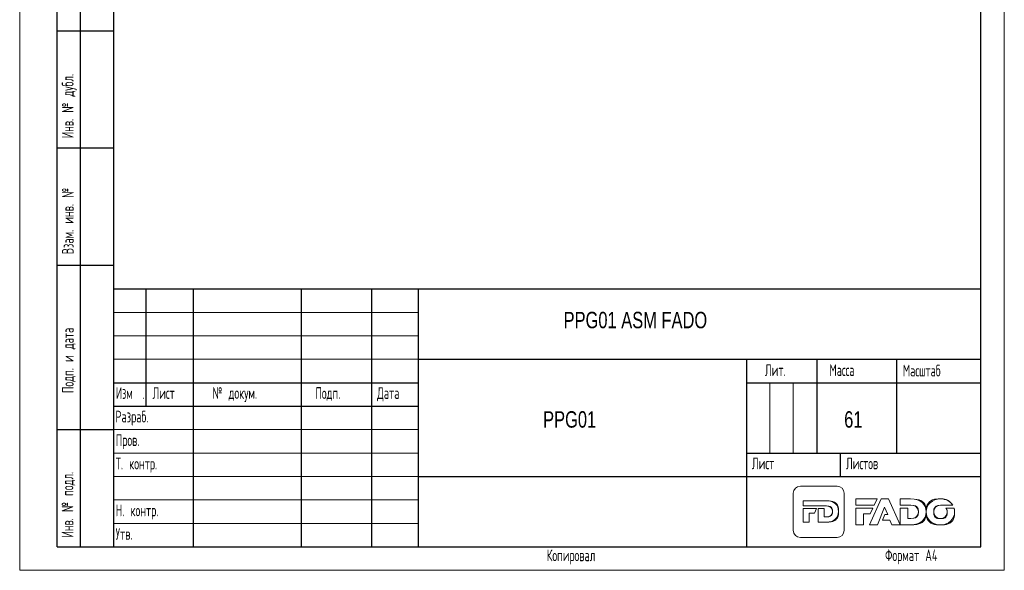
# Model space of a CAD drawing. Header units: millimetres. Extents: x 0 to 210, y 0 to 297.
# Tile 1 of 8: x 0 to 210, y 0 to 117. Entities that reach past the tile are written whole.
import ezdxf

# ---------------------------------------------------------------- set-up
doc = ezdxf.new("R2010")
doc.units = ezdxf.units.MM
doc.layers.add('ОСЕВЫЕ', color=7, linetype='Continuous')
doc.styles.add('SLDTEXTSTYLE0', font='TXT', dxfattribs={"width": 0.75})
doc.styles.add('SLDTEXTSTYLE1', font='TXT', dxfattribs={"width": 0.605, "bigfont": 'bigfont'})
doc.styles.add('SLDTEXTSTYLE2', font='TXT', dxfattribs={"width": 0.582204, "bigfont": 'bigfont'})
doc.styles.add('SLDTEXTSTYLE3', font='TXT', dxfattribs={"width": 0.582204})

# ---------------------------------------------------------------- blocks, each defined once
blk = doc.blocks.new('logo+banner')
at = {"color": 179, "linetype": 'Continuous', "lineweight": 18}
for p, q in [((1554, 1821), (251, 1821)), ((1554, 1821), (251, 1821)), ((0, 1568), (0, 253)), ((0, 1568), (0, 253)), ((1805, 253), (1805, 1568)), ((1805, 253), (1805, 1568)), ((355, 1118), (355, 1303)), ((355, 1303), (889, 1303)), ((355, 1118), (355, 1303)), ((355, 1303), (889, 1303)), ((1098, 1118), (355, 1118)), ((1098, 1118), (355, 1118)), ((889, 1303), (1180, 1303)), ((889, 1303), (1180, 1303)), ((1106, 1118), (1098, 1118)), ((1106, 1118), (1098, 1118)), ((1183, 1118), (1106, 1118)), ((1183, 1118), (1106, 1118)), ((2976, 1370), (2227, 1370)), ((2227, 1370), (2227, 1145)), ((2976, 1370), (2227, 1370)), ((2227, 1370), (2227, 1145)), ((2227, 1145), (2876, 1145)), ((2227, 1145), (2876, 1145)), ((3118, 1376), (2703, 446)), ((3118, 1376), (2703, 446)), ((2876, 1145), (2976, 1370)), ((2876, 1145), (2976, 1370)), ((2987, 446), (3247, 1073)), ((2987, 446), (3247, 1073)), ((3379, 1376), (3118, 1376)), ((3379, 1376), (3118, 1376)), ((3247, 1073), (3355, 810)), ((3247, 1073), (3355, 810)), ((3795, 446), (3379, 1376)), ((3795, 446), (3379, 1376)), ((4171, 1370), (3795, 1370)), ((3795, 1370), (3795, 1145)), ((4171, 1370), (3795, 1370)), ((3795, 1370), (3795, 1145)), ((3795, 1145), (4146, 1145)), ((3795, 1145), (4146, 1145)), ((4146, 1145), (4176, 1145)), ((4146, 1145), (4176, 1145)), ((5228, 1147), (5665, 1147)), ((5228, 1147), (5665, 1147)), ((355, 542), (355, 1032)), ((355, 1032), (824, 1032)), ((355, 542), (355, 1032)), ((355, 1032), (824, 1032)), ((753, 866), (564, 866)), ((564, 866), (564, 542)), ((753, 866), (564, 866)), ((564, 866), (564, 542)), ((824, 1032), (753, 866)), ((824, 1032), (753, 866)), ((889, 542), (889, 1032)), ((889, 1032), (1098, 1032)), ((889, 542), (889, 1032)), ((889, 1032), (1098, 1032)), ((1098, 1032), (1098, 729)), ((1098, 1032), (1098, 729)), ((1098, 729), (1183, 729)), ((1098, 729), (1183, 729)), ((2831, 1046), (2227, 1046)), ((2227, 1046), (2227, 446)), ((2831, 1046), (2227, 1046)), ((2227, 1046), (2227, 446)), ((2497, 446), (2497, 835)), ((2497, 835), (2737, 835)), ((2497, 446), (2497, 835)), ((2497, 835), (2737, 835)), ((2737, 835), (2831, 1046)), ((2737, 835), (2831, 1046)), ((3250, 810), (3168, 611)), ((3250, 810), (3168, 611)), ((3355, 810), (3250, 810)), ((3355, 810), (3250, 810)), ((4065, 1046), (3795, 1046)), ((3795, 1046), (3795, 446)), ((4065, 1046), (3795, 1046)), ((3795, 1046), (3795, 446)), ((4065, 673), (4065, 1046)), ((4065, 673), (4065, 1046)), ((5714, 1045), (5427, 1045)), ((5714, 1045), (5427, 1045)), ((564, 542), (355, 542)), ((564, 542), (355, 542)), ((1175, 542), (889, 542)), ((1175, 542), (889, 542)), ((2227, 446), (2497, 446)), ((2227, 446), (2497, 446)), ((2703, 446), (2987, 446)), ((2703, 446), (2987, 446)), ((3168, 611), (3434, 611)), ((3168, 611), (3434, 611)), ((3434, 611), (3505, 446)), ((3434, 611), (3505, 446)), ((3505, 446), (3795, 446)), ((3505, 446), (3795, 446)), ((3795, 446), (4166, 446)), ((3795, 446), (4166, 446)), ((4176, 673), (4065, 673)), ((4176, 673), (4065, 673)), ((251, 0), (1554, 0)), ((251, 0), (1554, 0))]:
    blk.add_line(p, q, dxfattribs=at)
for points in [[(251, 1821), (112, 1821), (0, 1707), (0, 1568)], [(251, 1821), (112, 1821), (0, 1707), (0, 1568)], [(1805, 1568), (1805, 1707), (1693, 1821), (1554, 1821)], [(1805, 1568), (1805, 1707), (1693, 1821), (1554, 1821)], [(1180, 1303), (1449, 1303), (1606, 1147), (1606, 925), (1606, 705), (1447, 542), (1175, 542)], [(1180, 1303), (1449, 1303), (1606, 1147), (1606, 925)], [(1183, 729), (1308, 729), (1391, 799), (1391, 924), (1391, 1046), (1308, 1118), (1183, 1118)], [(1391, 924), (1391, 1046), (1308, 1118), (1183, 1118)], [(4166, 446), (4517, 446), (4722, 644), (4722, 910), (4722, 1180), (4520, 1370), (4171, 1370)], [(4722, 910), (4722, 1180), (4520, 1370), (4171, 1370)], [(4176, 1145), (4337, 1145), (4445, 1057), (4445, 909)], [(4176, 1145), (4337, 1145), (4445, 1057), (4445, 909), (4445, 758), (4337, 673), (4176, 673)], [(5230, 1370), (4940, 1370), (4722, 1163), (4722, 907)], [(5665, 1147), (5579, 1281), (5421, 1370), (5230, 1370), (4940, 1370), (4722, 1163), (4722, 907), (4722, 649), (4937, 444), (5228, 444), (5518, 444), (5735, 652), (5735, 907), (5735, 955), (5728, 1001), (5714, 1045)], [(4990, 907), (4990, 1038), (5085, 1147), (5228, 1147)], [(5427, 1045), (5454, 1005), (5469, 957), (5469, 907), (5469, 776), (5374, 667), (5230, 667), (5088, 667), (4990, 779), (4990, 907), (4990, 1038), (5085, 1147), (5228, 1147)], [(5665, 1147), (5579, 1281), (5421, 1370), (5230, 1370)], [(1606, 925), (1606, 705), (1447, 542), (1175, 542)], [(1183, 729), (1308, 729), (1391, 799), (1391, 924)], [(4166, 446), (4517, 446), (4722, 644), (4722, 910)], [(4445, 909), (4445, 758), (4337, 673), (4176, 673)], [(4722, 907), (4722, 649), (4937, 444), (5228, 444)], [(5230, 667), (5088, 667), (4990, 779), (4990, 907)], [(5228, 444), (5518, 444), (5735, 652), (5735, 907)], [(5469, 907), (5469, 776), (5374, 667), (5230, 667)], [(5427, 1045), (5454, 1005), (5469, 957), (5469, 907)], [(5735, 907), (5735, 955), (5728, 1001), (5714, 1045)], [(0, 253), (0, 113), (112, 0), (251, 0)], [(0, 253), (0, 113), (112, 0), (251, 0)], [(1554, 0), (1693, 0), (1805, 113), (1805, 253)], [(1554, 0), (1693, 0), (1805, 113), (1805, 253)]]:
    blk.add_open_spline(points, degree=3, dxfattribs=at)
blk = doc.blocks.new('SW_NOTE_0')
at = {"color": 0, "linetype": 'Continuous', "lineweight": 0, "attachment_point": 1}
for s, insert, char_height, style in [('Изм', (0, 3.22), 2.5, 'SLDTEXTSTYLE2'), ('.', (5.69, 2.32), 1.59, 'SLDTEXTSTYLE3')]:
    blk.add_mtext(s, dxfattribs=dict(at, insert=insert, char_height=char_height, style=style))

msp = doc.modelspace()

# ---------------------------------------------------------------- linework, layer by layer
at = {"color": 7, "linetype": 'Continuous', "lineweight": 25}
for p, q in [((20, 292), (20, 5)), ((20, 292), (20, 5)), ((205, 5), (205, 292)), ((8, 5), (8, 150)), ((13, 5), (13, 150)), ((20, 115), (8, 115)), ((20, 90), (8, 90)), ((20, 65), (8, 65)), ((20, 60), (205, 60)), ((20, 60), (20, 5)), ((27, 35), (27, 60)), ((37, 60), (37, 5)), ((60, 60), (60, 5)), ((75, 60), (75, 5)), ((85, 60), (85, 5)), ((85, 45), (205, 45)), ((155, 45), (155, 5)), ((170, 45), (170, 25)), ((187, 45), (187, 25)), ((20, 40), (85, 40)), ((155, 40), (205, 40)), ((20, 35), (85, 35)), ((8, 30), (20, 30)), ((155, 25), (205, 25)), ((175, 25), (175, 20)), ((85, 20), (205, 20)), ((8, 5), (20, 5)), ((20, 5), (205, 5))]:
    msp.add_line(p, q, dxfattribs=at)
at = {"color": 7, "linetype": 'Continuous', "lineweight": 18}
for p, q in [((20, 55), (85, 55)), ((20, 50), (85, 50)), ((20, 45), (85, 45)), ((160, 40), (160, 25)), ((165, 40), (165, 25)), ((20, 30), (85, 30)), ((20, 25), (85, 25)), ((20, 20), (85, 20)), ((20, 15), (85, 15)), ((20, 10), (85, 10))]:
    msp.add_line(p, q, dxfattribs=at)
at = {"layer": 'ОСЕВЫЕ', "lineweight": 18}
for p, q in [((0, 297), (0, 0)), ((210, 297), (210, 0)), ((0, 0), (210, 0))]:
    msp.add_line(p, q, dxfattribs=at)

# ---------------------------------------------------------------- block references
at = {"color": 7, "linetype": 'Continuous', "lineweight": 0}
msp.add_blockref('SW_NOTE_0', (20.517, 35.819), dxfattribs=at)
at = {"color": 7, "linetype": 'Continuous', "xscale": 0.006, "yscale": 0.006, "zscale": 0.006}
msp.add_blockref('logo+banner', (165, 7.01), dxfattribs=at)

# ---------------------------------------------------------------- texts
at = {"color": 7, "linetype": 'Continuous', "lineweight": 0, "char_height": 2.5, "attachment_point": 1, "rotation": 90, "style": 'SLDTEXTSTYLE1'}
for s, insert in [('Инв. № дубл.', (8.999, 92.12)), ('Взам. инв. №', (9.015, 67.4)), ('Подп. и дата', (9.026, 37.79)), ('Инв. № подл.', (8.944, 6.964))]:
    msp.add_mtext(s, dxfattribs=dict(at, insert=insert))
at = {"color": 7, "linetype": 'Continuous', "lineweight": 0, "attachment_point": 1}
for s, insert, char_height, style in [('PPG01 ASM FADO', (116.005, 55.117), 3.5, 'SLDTEXTSTYLE0'), ('Масштаб', (188.367, 43.836), 2.5, 'SLDTEXTSTYLE1'), ('Лит.', (158.952, 43.934), 2.5, 'SLDTEXTSTYLE1'), ('Масса', (172.705, 43.934), 2.5, 'SLDTEXTSTYLE1'), ('Лист', (28.328, 39.042), 2.5, 'SLDTEXTSTYLE1'), ('№ докум.', (41.107, 39.06), 2.5, 'SLDTEXTSTYLE1'), ('Подп.', (63.057, 39.04), 2.5, 'SLDTEXTSTYLE1'), ('Дата', (76.241, 39.052), 2.5, 'SLDTEXTSTYLE1'), ('Разраб.', (20.416, 34.032), 2.5, 'SLDTEXTSTYLE1'), ('PPG01', (111.634, 33.922), 3.5, 'SLDTEXTSTYLE0'), ('61', (175.846, 33.922), 3.5, 'SLDTEXTSTYLE0'), ('Пров.', (20.475, 29.008), 2.5, 'SLDTEXTSTYLE1'), ('Т. контр.', (20.467, 24.016), 2.5, 'SLDTEXTSTYLE1'), ('Лист', (156.178, 24.053), 2.5, 'SLDTEXTSTYLE1'), ('Листов', (176.239, 24.043), 2.5, 'SLDTEXTSTYLE1'), ('Н. контр.', (20.465, 14.022), 2.5, 'SLDTEXTSTYLE1'), ('Утв.', (20.451, 9.015), 2.5, 'SLDTEXTSTYLE1'), ('Копировал', (112.401, 4.442), 2.5, 'SLDTEXTSTYLE1'), ('Формат А4', (184.576, 4.457), 2.5, 'SLDTEXTSTYLE1')]:
    msp.add_mtext(s, dxfattribs=dict(at, insert=insert, char_height=char_height, style=style))

doc.saveas('drawing.dxf')
